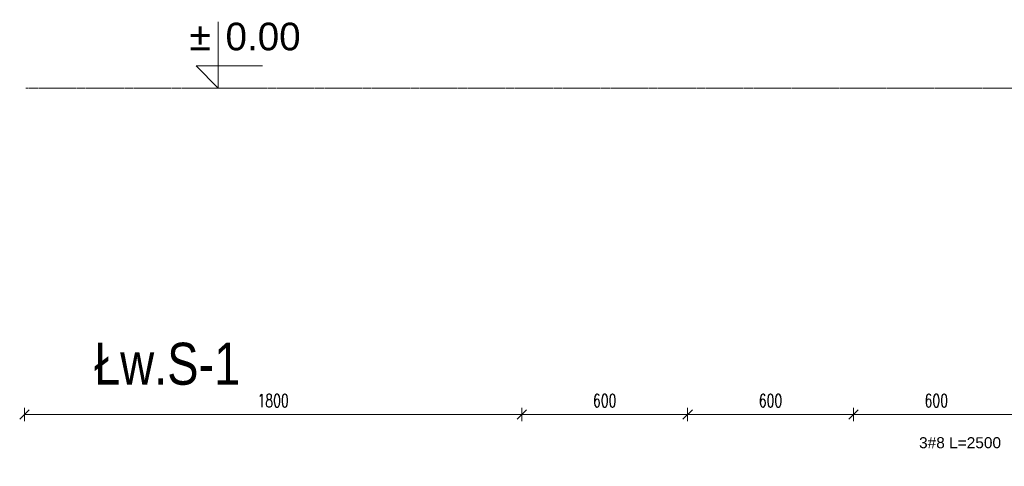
# Model space of a CAD drawing. Extents: x 40861 to 114399, y -71497 to -5875.
# Tile 25 of 45: x 85394 to 88957, y -29033 to -27415. Entities that reach past the tile are written whole.
import ezdxf
from ezdxf.enums import TextEntityAlignment as Align

# ---------------------------------------------------------------- set-up
doc = ezdxf.new("R2010")
doc.units = 0
doc.header["$LTSCALE"] = 10
doc.header["$MEASUREMENT"] = 0
doc.linetypes.add('HIDDEN', pattern=[0.375, 0.25, -0.125])
doc.layers.add('AutoCAD_Structural_Detailing_symbole graficzne', color=7, linetype='Continuous')
doc.layers.add('RCAD_opis rozkładu', color=7, linetype='Continuous')
for name, color, linetype, lineweight in [('P-Opis fundamenty', 193, 'Continuous', 9), ('P-Przerywana', 13, 'HIDDEN', 9), ('P-Wymiar', 254, 'Continuous', 9)]:
    doc.layers.add(name, color=color, linetype=linetype, lineweight=lineweight)
doc.styles.add('_Fd Opis', font='arial.ttf', dxfattribs={"width": 0.8})
doc.styles.add('ROMANS', font='romans.shx', dxfattribs={"width": 0.7})
doc.styles.add('style1', font='arial.ttf')
doc.dimstyles.new('A25', dxfattribs={"dimscale": 27, "dimtxt": 1.75, "dimasz": 0.05, "dimexe": 0, "dimexo": 0, "dimgap": 1, "dimtad": 1, "dimdec": 4, "dimrnd": 1, "dimdsep": 46, "dimtxsty": 'ROMANS', "dimblk": '[[[[[[[[', "dimcen": 2, "dimdle": 2, "dimse1": 1, "dimse2": 1, "dimclrd": 256, "dimclrt": 1, "dimadec": 0, "dimazin": 0, "dimtfac": 1, "dimtdec": 4, "dimtix": 1, "dimtmove": 2, "dimatfit": 3, "dimldrblk": '[[[[[[[[', "dimfxl": 0, "dimtvp": 0.6, "dimtolj": 1, "dimlwd": -1, "dimarcsym": 0})

# ---------------------------------------------------------------- blocks, each defined once
blk = doc.blocks.new('[[[[[[[[')
at = {"layer": 'P-Wymiar'}
for p, q in [((-12.7, -12.7), (12.7, 12.7)), ((0, 0), (-4.6, 0)), ((0, 18), (0, -18))]:
    blk.add_line(p, q, dxfattribs=at)
blk = doc.blocks.new('*D605')
at = {"layer": 'Defpoints', "color": 0}
for p in [(88410.7, -28845.2), (89010.7, -29138.8), (88410.7, -29448.8)]:
    blk.add_point(p, dxfattribs=at)
at = {"layer": 'P-Wymiar', "transparency": 16777216}
blk.add_line((89009.4, -28845.2), (88412.1, -28845.2), dxfattribs=at)
at = {"layer": 'P-Wymiar', "transparency": 16777216, "xscale": 1.35, "yscale": 1.35, "zscale": 1.35, "rotation": 180}
blk.add_blockref('[[[[[[[[', (88410.7, -28845.2), dxfattribs=at)
at = {"layer": 'P-Wymiar', "transparency": 16777216, "xscale": 1.35, "yscale": 1.35, "zscale": 1.35}
blk.add_blockref('[[[[[[[[', (89010.7, -28845.2), dxfattribs=at)
at = {"layer": 'P-Wymiar', "color": 1, "transparency": 16777216, "insert": (88710.7, -28794.6), "char_height": 47.25, "attachment_point": 5, "style": 'ROMANS'}
blk.add_mtext('\\A1;600', dxfattribs=at)
blk = doc.blocks.new('*D606')
at = {"layer": 'Defpoints', "color": 0}
for p in [(87810.7, -28845.2), (88410.7, -29448.8), (87810.7, -29758.8)]:
    blk.add_point(p, dxfattribs=at)
at = {"layer": 'P-Wymiar', "transparency": 16777216}
blk.add_line((88409.4, -28845.2), (87812.1, -28845.2), dxfattribs=at)
at = {"layer": 'P-Wymiar', "transparency": 16777216, "xscale": 1.35, "yscale": 1.35, "zscale": 1.35, "rotation": 180}
blk.add_blockref('[[[[[[[[', (87810.7, -28845.2), dxfattribs=at)
at = {"layer": 'P-Wymiar', "transparency": 16777216, "xscale": 1.35, "yscale": 1.35, "zscale": 1.35}
blk.add_blockref('[[[[[[[[', (88410.7, -28845.2), dxfattribs=at)
at = {"layer": 'P-Wymiar', "color": 1, "transparency": 16777216, "insert": (88110.7, -28794.6), "char_height": 47.25, "attachment_point": 5, "style": 'ROMANS'}
blk.add_mtext('\\A1;600', dxfattribs=at)
blk = doc.blocks.new('*D607')
at = {"layer": 'Defpoints', "color": 0}
for p in [(87210.7, -28845.2), (87810.7, -29758.8), (87210.7, -30068.8)]:
    blk.add_point(p, dxfattribs=at)
at = {"layer": 'P-Wymiar', "transparency": 16777216}
blk.add_line((87809.4, -28845.2), (87212.1, -28845.2), dxfattribs=at)
at = {"layer": 'P-Wymiar', "transparency": 16777216, "xscale": 1.35, "yscale": 1.35, "zscale": 1.35, "rotation": 180}
blk.add_blockref('[[[[[[[[', (87210.7, -28845.2), dxfattribs=at)
at = {"layer": 'P-Wymiar', "transparency": 16777216, "xscale": 1.35, "yscale": 1.35, "zscale": 1.35}
blk.add_blockref('[[[[[[[[', (87810.7, -28845.2), dxfattribs=at)
at = {"layer": 'P-Wymiar', "color": 1, "transparency": 16777216, "insert": (87510.7, -28794.6), "char_height": 47.25, "attachment_point": 5, "style": 'ROMANS'}
blk.add_mtext('\\A1;600', dxfattribs=at)
blk = doc.blocks.new('*D608')
at = {"layer": 'Defpoints', "color": 0}
for p in [(85410.7, -28845.2), (87210.7, -30068.8), (85410.7, -30388.8)]:
    blk.add_point(p, dxfattribs=at)
at = {"layer": 'P-Wymiar', "transparency": 16777216}
blk.add_line((87209.4, -28845.2), (85412.1, -28845.2), dxfattribs=at)
at = {"layer": 'P-Wymiar', "transparency": 16777216, "xscale": 1.35, "yscale": 1.35, "zscale": 1.35, "rotation": 180}
blk.add_blockref('[[[[[[[[', (85410.7, -28845.2), dxfattribs=at)
at = {"layer": 'P-Wymiar', "transparency": 16777216, "xscale": 1.35, "yscale": 1.35, "zscale": 1.35}
blk.add_blockref('[[[[[[[[', (87210.7, -28845.2), dxfattribs=at)
at = {"layer": 'P-Wymiar', "color": 1, "transparency": 16777216, "insert": (86310.7, -28794.6), "char_height": 47.25, "attachment_point": 5, "style": 'ROMANS'}
blk.add_mtext('\\A1;1800', dxfattribs=at)

msp = doc.modelspace()

# ---------------------------------------------------------------- linework, layer by layer
at = {"layer": 'AutoCAD_Structural_Detailing_symbole graficzne', "color": 1, "lineweight": 0}
for p, q in [((86111.79911, -27663.07809), (86111.79911, -27423.07809)), ((86111.79911, -27663.07809), (86111.79911, -27423.07809)), ((86271.79911, -27583.07809), (86031.79911, -27583.07809)), ((86031.79911, -27583.07809), (86111.79911, -27663.07809)), ((86271.79911, -27583.07809), (86031.79911, -27583.07809)), ((86031.79911, -27583.07809), (86111.79911, -27663.07809)), ((86231.79911, -27663.07809), (85991.79911, -27663.07809)), ((86231.79911, -27663.07809), (85991.79911, -27663.07809))]:
    msp.add_line(p, q, dxfattribs=at)
at = {"layer": 'P-Przerywana', "color": 84, "true_color": 0x269900}
msp.add_lwpolyline([(85416.03012, -27663.07809), (92328.74237, -27663.07809)], dxfattribs=at)

# ---------------------------------------------------------------- texts
at = {"layer": 'AutoCAD_Structural_Detailing_symbole graficzne', "color": 2, "style": 'style1'}
msp.add_text('±', height=100, dxfattribs=at).set_placement((86085.13244, -27556.41142), align=Align.BOTTOM_RIGHT)
msp.add_text('±', height=100, dxfattribs=at).set_placement((86085.13244, -27556.41142), align=Align.BOTTOM_RIGHT)
msp.add_text('0.00 ', height=100, dxfattribs=at).set_placement((86138.46577, -27556.41142), align=Align.BOTTOM_LEFT)
msp.add_text('0.00 ', height=100, dxfattribs=at).set_placement((86138.46577, -27556.41142), align=Align.BOTTOM_LEFT)
at = {"layer": 'P-Opis fundamenty', "color": 214, "true_color": 0xa31f9e, "insert": (86191.77063, -28662.20083), "char_height": 152.1, "attachment_point": 6, "style": '_Fd Opis'}
msp.add_mtext('Łw.S-1', dxfattribs=at)
at = {"layer": 'RCAD_opis rozkładu', "color": 2, "lineweight": 40, "insert": (88796.61819, -28947.30916), "char_height": 40, "attachment_point": 5, "style": 'style1'}
msp.add_mtext('3#8 L=2500', dxfattribs=at)

# ---------------------------------------------------------------- dimensions: what is measured, and where the dimension line sits
at = {"layer": 'P-Wymiar'}
for base, p1, p2, picture, middle in [((85410.74836, -28845.22756), (87210.74836, -30068.78647), (85410.74836, -30388.78647), '*D608', (86310.74836, -28794.60256)), ((87210.74836, -28845.22756), (87810.74836, -29758.78647), (87210.74836, -30068.78647), '*D607', (87510.74836, -28794.60256)), ((87810.74836, -28845.22756), (88410.74836, -29448.78647), (87810.74836, -29758.78647), '*D606', (88110.74836, -28794.60256)), ((88410.74836, -28845.22756), (89010.74836, -29138.78647), (88410.74836, -29448.78647), '*D605', (88710.74836, -28794.60256))]:
    dim = msp.add_linear_dim(base=base, p1=p1, p2=p2, dimstyle='A25', dxfattribs=at)
    dim.commit()
    dim.dimension.update_dxf_attribs({"geometry": picture, "text_midpoint": middle})

doc.saveas('drawing.dxf')
